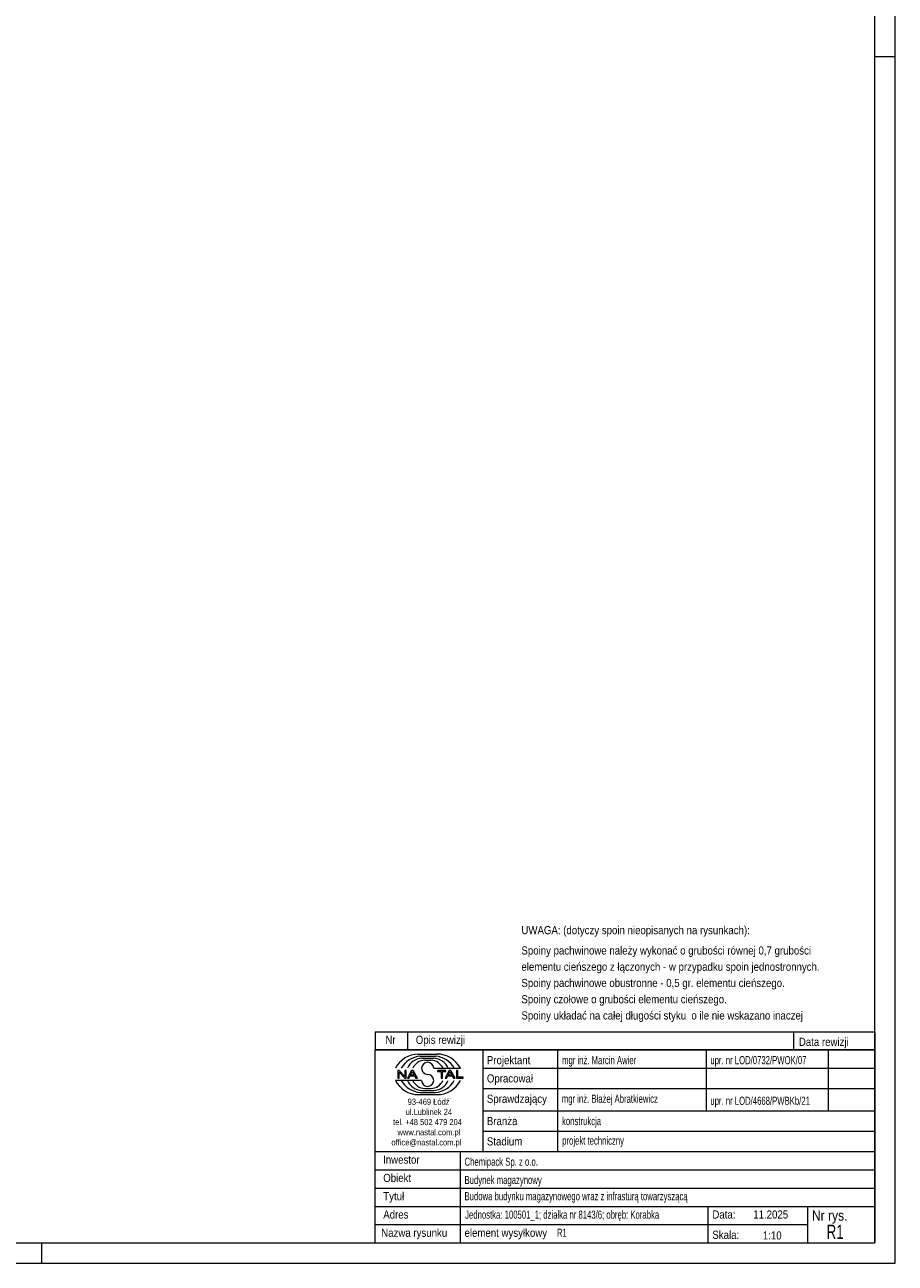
# Model space of a CAD drawing. Header units: millimetres. Extents: x 0 to 914, y 0 to 610.
# Tile 6 of 8: x 700 to 914, y 0 to 305. Entities that reach past the tile are written whole.
import ezdxf

# ---------------------------------------------------------------- set-up
doc = ezdxf.new("R2010")
doc.units = ezdxf.units.MM
doc.linetypes.add('XKITLINE00', pattern=[0])
doc.layers.add('Arkusz rysunku', color=3, linetype='Continuous', lineweight=0)
doc.layers.add('Inny typ obiektu', color=7, linetype='Continuous', lineweight=0)
doc.styles.add('ARIAL', font='ARIAL.TTF')

msp = doc.modelspace()

# ---------------------------------------------------------------- linework, layer by layer
at = {"layer": 'Arkusz rysunku', "linetype": 'XKITLINE00', "lineweight": 0}
for p, q in [((914, 0), (914, 610)), ((909, 5), (909, 605)), ((914, 297), (909, 297)), ((5, 5), (909, 5)), ((704, 0), (704, 5)), ((0, 0), (914, 0))]:
    msp.add_line(p, q, dxfattribs=at)
at = {"layer": 'Inny typ obiektu', "linetype": 'XKITLINE00', "lineweight": 0}
for p, q in [((786, 57), (786, 52.5)), ((786, 57), (909, 57)), ((794, 57), (794, 52.5)), ((889, 57), (889, 52.5)), ((909, 57), (909, 52.5)), ((909, 52.5), (786, 52.5)), ((786, 5), (786, 52.5)), ((786, 52.5), (909, 52.5)), ((812.5, 52.5), (812.5, 27.5)), ((831, 27.5), (831, 52.5)), ((867.5, 52.5), (867.5, 37.5)), ((897.5, 52.5), (897.5, 37.5)), ((909, 52.5), (909, 5)), ((796.62, 51.49), (801.23, 51.5)), ((797.07, 50.99), (800.86, 51)), ((797.46, 50.49), (800.45, 50.49)), ((798.2, 49.98), (799.73, 49.99)), ((791.93, 47.44), (791.57, 47.44)), ((791.57, 47.44), (791.57, 45.56)), ((791.9, 47.04), (793.29, 45.56)), ((791.9, 45.56), (791.9, 47.04)), ((793.31, 45.96), (791.93, 47.44)), ((793.65, 47.44), (793.31, 47.44)), ((793.31, 47.44), (793.31, 45.96)), ((793.65, 45.56), (793.65, 47.44)), ((794.96, 47.44), (793.94, 45.56)), ((794.31, 45.56), (794.61, 46.13)), ((794.61, 46.13), (795.71, 46.13)), ((794.71, 46.33), (795.14, 47.24)), ((795.6, 46.33), (794.71, 46.33)), ((795.33, 47.44), (794.96, 47.44)), ((795.14, 47.24), (795.6, 46.33)), ((796.41, 45.56), (795.33, 47.44)), ((795.71, 46.13), (796.02, 45.56)), ((800.42, 47.99), (806.98, 47.99)), ((803.43, 47.44), (801.34, 47.44)), ((801.34, 47.44), (801.34, 47.22)), ((801.34, 47.22), (802.21, 47.22)), ((802.21, 47.22), (802.21, 45.56)), ((802.56, 45.56), (802.56, 47.22)), ((802.56, 47.22), (803.43, 47.22)), ((804.21, 47.44), (803.2, 45.56)), ((803.43, 47.22), (803.43, 47.44)), ((803.57, 45.56), (803.86, 46.13)), ((803.86, 46.13), (804.96, 46.13)), ((803.96, 46.33), (804.39, 47.24)), ((804.86, 46.33), (803.96, 46.33)), ((804.59, 47.44), (804.21, 47.44)), ((804.4, 47.24), (804.39, 47.24)), ((804.4, 47.24), (804.86, 46.33)), ((805.67, 45.56), (804.59, 47.44)), ((804.96, 46.13), (805.27, 45.56)), ((806.36, 47.44), (806.01, 47.44)), ((806.01, 47.44), (806.01, 45.56)), ((806.36, 45.78), (806.36, 47.44)), ((807.66, 45.78), (806.36, 45.78)), ((807.66, 45.56), (807.66, 45.78)), ((812.5, 48), (909, 48)), ((797.43, 45.01), (791, 45.01)), ((791.57, 45.56), (791.9, 45.56)), ((793.29, 45.56), (793.65, 45.56)), ((793.94, 45.56), (794.31, 45.56)), ((796.02, 45.56), (796.41, 45.56)), ((798.2, 43.02), (799.73, 43.01)), ((802.21, 45.56), (802.56, 45.56)), ((803.2, 45.56), (803.57, 45.56)), ((805.27, 45.56), (805.67, 45.56)), ((806.01, 45.56), (807.66, 45.56)), ((812.5, 43), (909, 43)), ((796.62, 41.51), (801.23, 41.5)), ((797.07, 42.01), (800.86, 42)), ((797.46, 42.51), (800.45, 42.51)), ((812.5, 37.5), (909, 37.5)), ((812.5, 32.5), (909, 32.5)), ((786, 27.5), (909, 27.5)), ((807, 5), (807, 27.5)), ((786, 23), (909, 23)), ((786, 18.5), (909, 18.5)), ((786, 14), (909, 14)), ((868, 5), (868, 14)), ((892.5, 5), (892.5, 14)), ((786, 9.5), (892.5, 9.5)), ((786, 5), (909, 5))]:
    msp.add_line(p, q, dxfattribs=at)
for centre, radius, start, end in [((796.72, 45.08), 6.42, 90.8317, 153.0136), ((797.67, 45), 6.02, 95.7347, 150.2266), ((797.7, 46.42), 4.07, 93.3428, 157.3393), ((798.33, 46.6), 3.38, 92.229, 155.8008), ((798.92, 47.99), 1.49, 0.0741, 179.9259), ((799.59, 46.6), 3.39, 24.2351, 87.5913), ((800.22, 46.41), 4.08, 22.7023, 86.7527), ((800.24, 44.98), 6.04, 29.8256, 84.1252), ((801.25, 45.07), 6.43, 27.0191, 90.199), ((798.92, 47.99), 1.49, 179.9259, 270), ((798.92, 45), 1.49, 0.0741, 90), ((796.72, 47.92), 6.42, 206.9864, 269.1683), ((797.67, 48), 6.02, 209.7734, 264.2653), ((797.7, 46.58), 4.07, 202.6607, 266.6572), ((798.33, 46.4), 3.38, 204.1992, 267.771), ((798.92, 45.01), 1.49, 180.0741, 359.9259), ((799.59, 46.4), 3.39, 272.4087, 335.7649), ((800.22, 46.59), 4.08, 273.2473, 337.2977), ((800.24, 48.02), 6.04, 275.8748, 330.1744), ((801.25, 47.93), 6.43, 269.801, 332.9809)]:
    msp.add_arc(centre, radius, start, end, dxfattribs=at)

# ---------------------------------------------------------------- texts
at = {"layer": 'Inny typ obiektu', "style": 'ARIAL'}
for s, height, width, p in [('UWAGA: (dotyczy spoin nieopisanych na rysunkach):', 2, 0.85, (822, 81)), ('Spoiny pachwinowe należy wykonać o grubości równej 0,7 grubości', 2, 0.85, (822, 76)), ('elementu cieńszego z łączonych - w przypadku spoin jednostronnych.', 2, 0.85, (822, 72)), ('Spoiny pachwinowe obustronne - 0,5 gr. elementu cieńszego.', 2, 0.85, (822, 68)), ('Spoiny czołowe o grubości elementu cieńszego.', 2, 0.85, (822, 64)), ('Spoiny układać na całej długości styku  o ile nie wskazano inaczej', 2, 0.85, (822, 60)), ('Nr', 2, 0.85, (788.54, 54)), ('Opis rewizji', 2, 0.85, (796, 54)), ('Data rewizji', 2, 0.85, (890.28, 53.5)), ('Projektant', 2, 0.85, (813.5, 49)), ('mgr inż. Marcin Awier', 2, 0.68, (832, 49)), ('upr. nr LOD/0732/PWOK/07', 2, 0.68, (868.5, 49)), ('Opracował', 2, 0.85, (813.5, 44.5)), ('93-469 Łódź', 1.5, 0.85, (794, 39)), ('Sprawdzający', 2, 0.85, (813.5, 39.5)), ('mgr inż. Błażej Abratkiewicz', 2, 0.68, (831.94, 39.5)), ('upr. nr LOD/4668/PWBKb/21', 2, 0.68, (868.5, 39)), ('ul.Lublinek 24', 1.5, 0.85, (793.5, 36.5)), ('tel. +48 502 479 204', 1.5, 0.85, (790.41, 34)), ('Branża', 2, 0.85, (813.5, 34)), ('konstrukcja', 2, 0.68, (832, 34)), ('office@nastal.com.pl', 1.5, 0.85, (790, 29)), ('www.nastal.com.pl', 1.5, 0.85, (791.5, 31.5)), ('Stadium', 2, 0.85, (813.5, 29)), ('projekt techniczny', 2, 0.68, (832.04, 29.19)), ('Inwestor', 2, 0.85, (787.96, 24.5)), ('Chemipack Sp. z o.o.', 2, 0.68, (808, 24)), ('Obiekt', 2, 0.85, (788, 20)), ('Budynek magazynowy', 2, 0.68, (808, 19.5)), ('Tytuł', 2, 0.85, (788, 15.5)), ('Budowa budynku magazynowego wraz z infrasturą towarzyszącą', 2, 0.68, (808, 15.5)), ('Adres', 2, 0.85, (788, 11)), ('Jednostka: 100501_1; działka nr 8143/6; obręb: Korabka', 2, 0.68, (808.16, 10.96)), ('Data:', 2, 0.85, (869, 11)), ('11.2025', 2, 0.85, (879.06, 11)), ('Nr rys.', 2.5, 0.85, (893.5, 10.5)), ('R1', 3.5, 0.68, (897.08, 6)), ('Nazwa rysunku', 2, 0.85, (787.5, 6.5)), ('element wysyłkowy', 2, 0.85, (808, 6.5)), ('R1', 2, 0.68, (830.75, 6.5)), ('Skala:', 2, 0.85, (869, 6)), ('1:10', 2, 0.85, (881.42, 5.85))]:
    msp.add_text(s, height=height, dxfattribs=dict(at, width=width)).set_placement(p)

doc.saveas('drawing.dxf')
